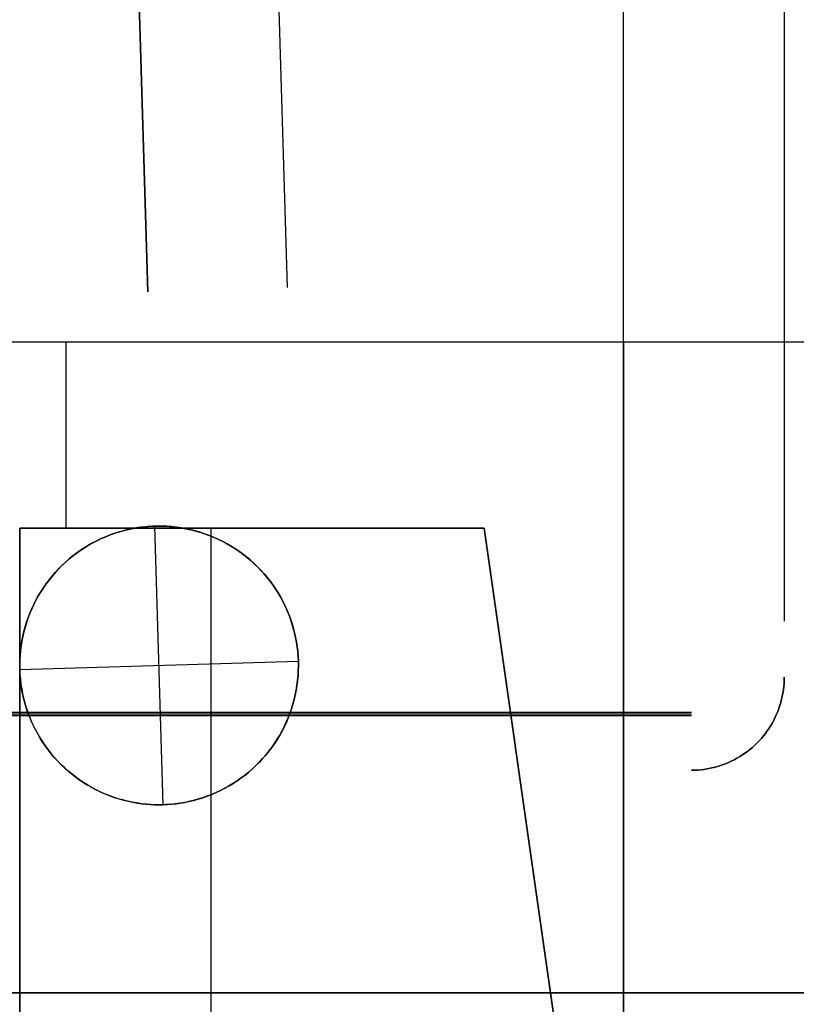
# Model space of a CAD drawing. Header units: millimetres. Extents: x -88 to 88, y -12 to 103.
# Tile 207 of 256: x -36.391 to -35.555, y 12.423 to 13.482. Entities that reach past the tile are written whole.
import ezdxf

# ---------------------------------------------------------------- set-up
doc = ezdxf.new("R2010")
doc.units = ezdxf.units.MM
doc.layers.add('Default', color=7, linetype='Continuous', true_color=0x000000)

msp = doc.modelspace()

# ---------------------------------------------------------------- linework, layer by layer
at = {"layer": 'Default', "color": 254, "true_color": 0xcad1ee, "extrusion": (1, 0, 0)}
for points in [[(17.535, -3.27), (12.7371, -3.3537)], [(17.5315, -3.07), (12.7336, -3.1538)], [(12.8371, -3.352), (14.0769, -3.3304)], [(14.0734, -3.1304), (12.8336, -3.152)], [(13.4552, -3.3412), (13.4552, -3.1412)], [(12.9352, -4.47), (12.9352, -3.87)], [(12.9374, -3.8724), (12.9374, -4.47)], [(12.9352, -3.87), (12.9352, -4.47)], [(12.9352, -4.47), (12.9352, -3.87)], [(12.8371, -3.352), (12.8336, -3.152)], [(12.8336, -3.152), (12.8371, -3.352)], [(12.7919, -3.8724), (12.7919, -4.47)], [(12.7874, -3.8724), (12.7874, -4.47)], [(12.7829, -4.47), (12.7829, -3.8724)], [(12.7874, -3.8724), (12.7874, -4.47)], [(12.7336, -3.1538), (12.7371, -3.3537)], [(12.7336, -3.1538), (12.7371, -3.3537)], [(12.6374, -3.8724), (12.6374, -4.47)], [(12.4352, -3.07), (12.4352, -3.27)]]:
    msp.add_lwpolyline(points, dxfattribs=at)
at = {"layer": 'Default', "color": 254, "true_color": 0xcad1ee}
for points in [[(-36.2533, 13.1897), (-36.3791, 17.3829)], [(-36.2533, 13.1897), (-36.3791, 17.3829)], [(-36.3791, 17.3829), (-36.2533, 13.1897)], [(-36.3791, 17.3829), (-36.2533, 13.1897)], [(-36.2292, 17.3874), (-36.1033, 13.1942)], [(-35.7412, 10.397), (-35.7412, 17.2352)], [(-35.5682, 14.0753), (-35.5682, 12.8351)], [(-35.4912, 13.1352), (-37.4912, 13.1352)], [(-35.4912, 13.1352), (-37.4912, 13.1352)], [(-35.4912, 13.1352), (-37.1912, 13.1352)], [(-36.3412, 12.9352), (-36.3412, 13.1352)], [(-35.7412, 13.1352), (-35.7412, 6.6352)], [(-36.2457, 12.9374), (-36.2508, 12.9371), (-36.2559, 12.9367), (-36.261, 12.9361), (-36.2661, 12.9354), (-36.2711, 12.9344), (-36.2761, 12.9333), (-36.281, 12.932), (-36.286, 12.9306), (-36.2908, 12.929), (-36.2956, 12.9272), (-36.3004, 12.9253), (-36.305, 12.9232), (-36.3096, 12.9209), (-36.3142, 12.9185), (-36.3186, 12.9159), (-36.3229, 12.9132), (-36.3272, 12.9103), (-36.3313, 12.9073), (-36.3354, 12.9042), (-36.3393, 12.9009), (-36.3431, 12.8975), (-36.3468, 12.8939), (-36.3504, 12.8903), (-36.3538, 12.8865), (-36.3571, 12.8826), (-36.3603, 12.8786), (-36.3634, 12.8744), (-36.3663, 12.8702), (-36.369, 12.8659), (-36.3716, 12.8615), (-36.3741, 12.857), (-36.3764, 12.8524), (-36.3785, 12.8478), (-36.3805, 12.843), (-36.3823, 12.8383), (-36.384, 12.8334), (-36.3854, 12.8285), (-36.3868, 12.8236), (-36.3879, 12.8186), (-36.3889, 12.8135), (-36.3897, 12.8085), (-36.3903, 12.8034), (-36.3908, 12.7983), (-36.3911, 12.7932), (-36.3912, 12.7881), (-36.3911, 12.7829)], [(-36.0912, 12.7919), (-36.0915, 12.7971), (-36.0919, 12.8023), (-36.0925, 12.8074), (-36.0933, 12.8125), (-36.0942, 12.8176), (-36.0954, 12.8227), (-36.0967, 12.8277), (-36.0982, 12.8327), (-36.0998, 12.8376), (-36.1016, 12.8424), (-36.1036, 12.8472), (-36.1057, 12.8519), (-36.108, 12.8565), (-36.1105, 12.8611), (-36.1131, 12.8656), (-36.1159, 12.8699), (-36.1188, 12.8742), (-36.1219, 12.8784), (-36.1251, 12.8824), (-36.1285, 12.8864), (-36.1319, 12.8902), (-36.1355, 12.8939), (-36.1393, 12.8975), (-36.1431, 12.901), (-36.1471, 12.9043), (-36.1512, 12.9075), (-36.1554, 12.9105), (-36.1597, 12.9134), (-36.1641, 12.9161), (-36.1686, 12.9187), (-36.1732, 12.9211), (-36.1778, 12.9234), (-36.1826, 12.9255), (-36.1874, 12.9274), (-36.1922, 12.9292), (-36.1971, 12.9308), (-36.2021, 12.9323), (-36.2071, 12.9335), (-36.2122, 12.9346), (-36.2173, 12.9355), (-36.2224, 12.9363), (-36.2276, 12.9368), (-36.2327, 12.9372), (-36.2379, 12.9374), (-36.2431, 12.9374), (-36.2483, 12.9373), (-36.2534, 12.9369), (-36.2586, 12.9364), (-36.2637, 12.9357), (-36.2688, 12.9349), (-36.2739, 12.9338), (-36.2789, 12.9326), (-36.2839, 12.9312), (-36.2889, 12.9297), (-36.2937, 12.9279), (-36.2986, 12.926), (-36.3033, 12.924), (-36.308, 12.9217), (-36.3126, 12.9194), (-36.3171, 12.9168), (-36.3215, 12.9141), (-36.3258, 12.9113), (-36.3301, 12.9083), (-36.3342, 12.9051), (-36.3382, 12.9019), (-36.3421, 12.8984), (-36.3458, 12.8949), (-36.3495, 12.8912), (-36.353, 12.8874), (-36.3564, 12.8835), (-36.3596, 12.8795), (-36.3627, 12.8753), (-36.3657, 12.8711), (-36.3685, 12.8667), (-36.3712, 12.8623), (-36.3737, 12.8577), (-36.376, 12.8531), (-36.3782, 12.8484), (-36.3802, 12.8437), (-36.3821, 12.8388), (-36.3838, 12.8339), (-36.3853, 12.829), (-36.3867, 12.824), (-36.3878, 12.8189), (-36.3888, 12.8139), (-36.3897, 12.8088), (-36.3903, 12.8036), (-36.3908, 12.7985), (-36.3911, 12.7933), (-36.3912, 12.7881), (-36.3911, 12.7829)], [(-36.3911, 12.7829), (-36.3912, 12.7881), (-36.3911, 12.7933), (-36.3908, 12.7985), (-36.3903, 12.8036), (-36.3897, 12.8088), (-36.3888, 12.8139), (-36.3878, 12.8189), (-36.3867, 12.824), (-36.3853, 12.829), (-36.3838, 12.8339), (-36.3821, 12.8388), (-36.3802, 12.8437), (-36.3782, 12.8484), (-36.376, 12.8531), (-36.3737, 12.8577), (-36.3712, 12.8623), (-36.3685, 12.8667), (-36.3657, 12.8711), (-36.3627, 12.8753), (-36.3596, 12.8795), (-36.3564, 12.8835), (-36.353, 12.8874), (-36.3495, 12.8912), (-36.3458, 12.8949), (-36.3421, 12.8984), (-36.3382, 12.9019), (-36.3342, 12.9051), (-36.3301, 12.9083), (-36.3258, 12.9113), (-36.3215, 12.9141), (-36.3171, 12.9168), (-36.3126, 12.9194), (-36.308, 12.9217), (-36.3033, 12.924), (-36.2986, 12.926), (-36.2937, 12.9279), (-36.2889, 12.9297), (-36.2839, 12.9312), (-36.2789, 12.9326), (-36.2739, 12.9338), (-36.2688, 12.9349), (-36.2637, 12.9357), (-36.2586, 12.9364), (-36.2534, 12.9369), (-36.2483, 12.9373), (-36.2431, 12.9374), (-36.2379, 12.9374), (-36.2327, 12.9372), (-36.2276, 12.9368), (-36.2224, 12.9363), (-36.2173, 12.9355), (-36.2122, 12.9346), (-36.2071, 12.9335), (-36.2021, 12.9323), (-36.1971, 12.9308), (-36.1922, 12.9292), (-36.1874, 12.9274), (-36.1826, 12.9255), (-36.1778, 12.9234), (-36.1732, 12.9211), (-36.1686, 12.9187), (-36.1641, 12.9161), (-36.1597, 12.9134), (-36.1554, 12.9105), (-36.1512, 12.9075), (-36.1471, 12.9043), (-36.1431, 12.901), (-36.1393, 12.8975), (-36.1355, 12.8939), (-36.1319, 12.8902), (-36.1285, 12.8864), (-36.1251, 12.8824), (-36.1219, 12.8784), (-36.1188, 12.8742), (-36.1159, 12.8699), (-36.1131, 12.8656), (-36.1105, 12.8611), (-36.108, 12.8565), (-36.1057, 12.8519), (-36.1036, 12.8472), (-36.1016, 12.8424), (-36.0998, 12.8376), (-36.0982, 12.8327), (-36.0967, 12.8277), (-36.0954, 12.8227), (-36.0942, 12.8176), (-36.0933, 12.8125), (-36.0925, 12.8074), (-36.0919, 12.8023), (-36.0915, 12.7971), (-36.0912, 12.7919)], [(-36.3912, 12.9352), (-35.8912, 12.9352)], [(-35.8912, 12.9352), (-36.3912, 12.9352)], [(-36.3912, 11.7852), (-36.3912, 12.9352)], [(-36.3912, 12.9352), (-36.3912, 11.7852)], [(-35.8912, 12.9352), (-36.3912, 12.9352)], [(-36.3912, 12.9352), (-36.3912, 11.7852)], [(-36.2457, 12.9374), (-36.2406, 12.9374), (-36.2354, 12.9373), (-36.2303, 12.937), (-36.2252, 12.9366), (-36.2201, 12.936), (-36.2151, 12.9351), (-36.2101, 12.9342), (-36.2051, 12.933), (-36.2001, 12.9317), (-36.1952, 12.9302), (-36.1904, 12.9286), (-36.1856, 12.9268), (-36.1808, 12.9248), (-36.1762, 12.9226), (-36.1716, 12.9203), (-36.1671, 12.9179), (-36.1627, 12.9153), (-36.1584, 12.9125), (-36.1542, 12.9096), (-36.15, 12.9066), (-36.146, 12.9034), (-36.1421, 12.9001), (-36.1383, 12.8966), (-36.1347, 12.8931), (-36.1311, 12.8894), (-36.1277, 12.8855), (-36.1244, 12.8816), (-36.1213, 12.8776), (-36.1183, 12.8734), (-36.1154, 12.8692), (-36.1127, 12.8648), (-36.1101, 12.8604), (-36.1077, 12.8559), (-36.1055, 12.8513), (-36.1033, 12.8466), (-36.1014, 12.8419), (-36.0996, 12.8371), (-36.098, 12.8322), (-36.0966, 12.8273), (-36.0953, 12.8223), (-36.0942, 12.8173), (-36.0933, 12.8123), (-36.0925, 12.8072), (-36.0919, 12.8022), (-36.0915, 12.7971), (-36.0912, 12.7919)], [(-36.2367, 12.6375), (-36.2457, 12.9374)], [(-36.1853, 12.9352), (-36.1853, 11.1548)], [(-35.8912, 12.9352), (-35.6912, 11.5352)], [(-35.6912, 11.5352), (-35.8912, 12.9352)], [(-35.8912, 12.9352), (-35.6912, 11.5352)], [(-36.0912, 12.7919), (-36.0912, 12.7868), (-36.0913, 12.7816), (-36.0916, 12.7764), (-36.0921, 12.7713), (-36.0927, 12.7661), (-36.0935, 12.761), (-36.0945, 12.7559), (-36.0957, 12.7509), (-36.097, 12.7459), (-36.0986, 12.7409), (-36.1003, 12.736), (-36.1021, 12.7312), (-36.1041, 12.7264), (-36.1063, 12.7217), (-36.1087, 12.7171), (-36.1112, 12.7126), (-36.1138, 12.7082), (-36.1167, 12.7038), (-36.1196, 12.6996), (-36.1227, 12.6954), (-36.126, 12.6914), (-36.1294, 12.6875), (-36.1329, 12.6837), (-36.1365, 12.68), (-36.1403, 12.6764), (-36.1442, 12.673), (-36.1482, 12.6697), (-36.1523, 12.6666), (-36.1565, 12.6636), (-36.1609, 12.6608), (-36.1653, 12.6581), (-36.1698, 12.6555), (-36.1744, 12.6531), (-36.1791, 12.6509), (-36.1838, 12.6488), (-36.1886, 12.6469), (-36.1935, 12.6452), (-36.1984, 12.6437), (-36.2034, 12.6423), (-36.2085, 12.641), (-36.2135, 12.64), (-36.2186, 12.6391), (-36.2238, 12.6385), (-36.2289, 12.6379), (-36.2341, 12.6376), (-36.2393, 12.6375), (-36.2444, 12.6375), (-36.2496, 12.6377), (-36.2548, 12.6381), (-36.2599, 12.6386), (-36.2651, 12.6394), (-36.2702, 12.6403), (-36.2752, 12.6414), (-36.2802, 12.6426), (-36.2852, 12.644), (-36.2901, 12.6457), (-36.295, 12.6474), (-36.2998, 12.6494), (-36.3045, 12.6515), (-36.3092, 12.6537), (-36.3138, 12.6562), (-36.3182, 12.6588), (-36.3226, 12.6615), (-36.3269, 12.6644), (-36.3311, 12.6674), (-36.3352, 12.6706), (-36.3392, 12.6739), (-36.3431, 12.6774), (-36.3468, 12.6809), (-36.3504, 12.6846), (-36.3539, 12.6885), (-36.3573, 12.6924), (-36.3605, 12.6965), (-36.3635, 12.7007), (-36.3665, 12.7049), (-36.3692, 12.7093), (-36.3718, 12.7138), (-36.3743, 12.7183), (-36.3766, 12.723), (-36.3788, 12.7277), (-36.3807, 12.7325), (-36.3826, 12.7373), (-36.3842, 12.7422), (-36.3857, 12.7472), (-36.387, 12.7522), (-36.3881, 12.7573), (-36.3891, 12.7623), (-36.3898, 12.7675), (-36.3904, 12.7726), (-36.3909, 12.7778), (-36.3911, 12.7829)], [(-36.3911, 12.7829), (-36.0912, 12.7919)], [(-36.0912, 12.7919), (-36.0912, 12.7868), (-36.0913, 12.7816), (-36.0916, 12.7764), (-36.0921, 12.7713), (-36.0927, 12.7661), (-36.0935, 12.761), (-36.0945, 12.7559), (-36.0957, 12.7509), (-36.097, 12.7459), (-36.0986, 12.7409), (-36.1003, 12.736), (-36.1021, 12.7312), (-36.1041, 12.7264), (-36.1063, 12.7217), (-36.1087, 12.7171), (-36.1112, 12.7126), (-36.1138, 12.7082), (-36.1167, 12.7038), (-36.1196, 12.6996), (-36.1227, 12.6954), (-36.126, 12.6914), (-36.1294, 12.6875), (-36.1329, 12.6837), (-36.1365, 12.68), (-36.1403, 12.6764), (-36.1442, 12.673), (-36.1482, 12.6697), (-36.1523, 12.6666), (-36.1565, 12.6636), (-36.1609, 12.6608), (-36.1653, 12.6581), (-36.1698, 12.6555), (-36.1744, 12.6531), (-36.1791, 12.6509), (-36.1838, 12.6488), (-36.1886, 12.6469), (-36.1935, 12.6452), (-36.1984, 12.6437), (-36.2034, 12.6423), (-36.2085, 12.641), (-36.2135, 12.64), (-36.2186, 12.6391), (-36.2238, 12.6385), (-36.2289, 12.6379), (-36.2341, 12.6376), (-36.2393, 12.6375), (-36.2444, 12.6375), (-36.2496, 12.6377), (-36.2548, 12.6381), (-36.2599, 12.6386), (-36.2651, 12.6394), (-36.2702, 12.6403), (-36.2752, 12.6414), (-36.2802, 12.6426), (-36.2852, 12.644), (-36.2901, 12.6457), (-36.295, 12.6474), (-36.2998, 12.6494), (-36.3045, 12.6515), (-36.3092, 12.6537), (-36.3138, 12.6562), (-36.3182, 12.6588), (-36.3226, 12.6615), (-36.3269, 12.6644), (-36.3311, 12.6674), (-36.3352, 12.6706), (-36.3392, 12.6739), (-36.3431, 12.6774), (-36.3468, 12.6809), (-36.3504, 12.6846), (-36.3539, 12.6885), (-36.3573, 12.6924), (-36.3605, 12.6965), (-36.3635, 12.7007), (-36.3665, 12.7049), (-36.3692, 12.7093), (-36.3718, 12.7138), (-36.3743, 12.7183), (-36.3766, 12.723), (-36.3788, 12.7277), (-36.3807, 12.7325), (-36.3826, 12.7373), (-36.3842, 12.7422), (-36.3857, 12.7472), (-36.387, 12.7522), (-36.3881, 12.7573), (-36.3891, 12.7623), (-36.3898, 12.7675), (-36.3904, 12.7726), (-36.3909, 12.7778), (-36.3911, 12.7829)], [(-36.2093, 12.6409), (-36.2042, 12.6421), (-36.1992, 12.6434), (-36.1942, 12.645), (-36.1893, 12.6467), (-36.1845, 12.6486), (-36.1797, 12.6506), (-36.175, 12.6528), (-36.1704, 12.6552), (-36.1658, 12.6577), (-36.1614, 12.6604), (-36.157, 12.6633), (-36.1528, 12.6663), (-36.1486, 12.6694), (-36.1446, 12.6727), (-36.1407, 12.6761), (-36.1369, 12.6796), (-36.1332, 12.6833), (-36.1297, 12.6871), (-36.1263, 12.691), (-36.123, 12.6951), (-36.1198, 12.6992), (-36.1169, 12.7035), (-36.114, 12.7079), (-36.1113, 12.7123), (-36.1088, 12.7169), (-36.1065, 12.7215), (-36.1043, 12.7262), (-36.1022, 12.731), (-36.1003, 12.7358), (-36.0986, 12.7407), (-36.0971, 12.7457), (-36.0957, 12.7507), (-36.0946, 12.7558), (-36.0935, 12.7609), (-36.0927, 12.766), (-36.0921, 12.7712), (-36.0916, 12.7764), (-36.0913, 12.7815), (-36.0912, 12.7867), (-36.0912, 12.7919)], [(-36.0912, 12.7919), (-36.0912, 12.7867), (-36.0913, 12.7815), (-36.0916, 12.7764), (-36.0921, 12.7712), (-36.0927, 12.766), (-36.0935, 12.7609), (-36.0946, 12.7558), (-36.0957, 12.7507), (-36.0971, 12.7457), (-36.0986, 12.7407), (-36.1003, 12.7358), (-36.1022, 12.731), (-36.1043, 12.7262), (-36.1065, 12.7215), (-36.1088, 12.7169), (-36.1113, 12.7123), (-36.114, 12.7079), (-36.1169, 12.7035), (-36.1198, 12.6992), (-36.123, 12.6951), (-36.1263, 12.691), (-36.1297, 12.6871), (-36.1332, 12.6833), (-36.1369, 12.6796), (-36.1407, 12.6761), (-36.1446, 12.6727), (-36.1486, 12.6694), (-36.1528, 12.6663), (-36.157, 12.6633), (-36.1614, 12.6604), (-36.1658, 12.6577), (-36.1704, 12.6552), (-36.175, 12.6528), (-36.1797, 12.6506), (-36.1845, 12.6486), (-36.1893, 12.6467), (-36.1942, 12.645), (-36.1992, 12.6434), (-36.2042, 12.6421), (-36.2093, 12.6409)], [(-36.3911, 12.7829), (-36.3909, 12.7777), (-36.3904, 12.7726), (-36.3898, 12.7674), (-36.389, 12.7623), (-36.3881, 12.7571), (-36.3869, 12.7521), (-36.3856, 12.747), (-36.3841, 12.7421), (-36.3825, 12.7371), (-36.3807, 12.7323), (-36.3787, 12.7275), (-36.3765, 12.7227), (-36.3742, 12.7181), (-36.3717, 12.7135), (-36.3691, 12.709), (-36.3663, 12.7047), (-36.3633, 12.7004), (-36.3602, 12.6962), (-36.357, 12.6921), (-36.3536, 12.6882), (-36.3501, 12.6843), (-36.3465, 12.6806), (-36.3427, 12.677), (-36.3388, 12.6736), (-36.3348, 12.6703), (-36.3307, 12.6671), (-36.3265, 12.6641), (-36.3221, 12.6612), (-36.3177, 12.6584), (-36.3132, 12.6559), (-36.3086, 12.6534), (-36.3039, 12.6512), (-36.2992, 12.6491), (-36.2943, 12.6472), (-36.2894, 12.6454), (-36.2845, 12.6438), (-36.2795, 12.6424), (-36.2744, 12.6412), (-36.2693, 12.6401), (-36.2642, 12.6392)], [(-36.9682, 12.7371), (-35.6682, 12.7371)], [(-36.9682, 12.7353), (-35.6682, 12.7353)], [(-36.9682, 12.7336), (-35.6682, 12.7336)], [(-36.2642, 12.6392), (-36.2597, 12.6386), (-36.2551, 12.6381), (-36.2505, 12.6377), (-36.2459, 12.6375), (-36.2413, 12.6374), (-36.2367, 12.6375)], [(-36.2615, 12.6388), (-36.2642, 12.6392)], [(-36.2367, 12.6375), (-36.2321, 12.6377), (-36.2275, 12.6381), (-36.2229, 12.6386), (-36.2183, 12.6392), (-36.2138, 12.64), (-36.2093, 12.6409)], [(-35.3682, 12.4352), (-37.2682, 12.4352)], [(-35.3682, 12.4352), (-37.2682, 12.4352)], [(-37.2682, 12.4352), (-35.3682, 12.4352)]]:
    msp.add_lwpolyline(points, dxfattribs=at)
at = {"layer": 'Default', "color": 254, "true_color": 0xcad1ee, "extrusion": (-0.03, 0.99955, 1.65808e-15)}
msp.add_lwpolyline([(35.8687, -3.3225), (35.8738, -3.3236), (35.8789, -3.3248), (35.8839, -3.3262), (35.8889, -3.3278), (35.8938, -3.3295), (35.8987, -3.3314), (35.9035, -3.3335), (35.9082, -3.3358), (35.9128, -3.3382), (35.9174, -3.3407), (35.9218, -3.3435), (35.9262, -3.3463), (35.9304, -3.3494), (35.9345, -3.3526), (35.9386, -3.3559), (35.9425, -3.3593), (35.9463, -3.3629), (35.9499, -3.3666), (35.9535, -3.3705), (35.9569, -3.3744), (35.9601, -3.3785), (35.9632, -3.3827), (35.9662, -3.387), (35.969, -3.3914), (35.9717, -3.3959), (35.9742, -3.4005), (35.9765, -3.4051), (35.9787, -3.4099), (35.9807, -3.4147), (35.9825, -3.4196), (35.9842, -3.4245), (35.9857, -3.4295), (35.987, -3.4346), (35.9881, -3.4397), (35.9891, -3.4448), (35.9899, -3.45), (35.9905, -3.4551), (35.9909, -3.4603), (35.9912, -3.4656), (35.9912, -3.4708), (35.9911, -3.476), (35.9908, -3.4812), (35.9903, -3.4864), (35.9897, -3.4916), (35.9888, -3.4967), (35.9878, -3.5018), (35.9866, -3.5069), (35.9853, -3.512), (35.9837, -3.5169), (35.982, -3.5219), (35.9801, -3.5267), (35.978, -3.5315), (35.9758, -3.5362), (35.9734, -3.5409), (35.9709, -3.5454), (35.9682, -3.5499), (35.9653, -3.5543), (35.9623, -3.5585), (35.9592, -3.5627), (35.9559, -3.5667), (35.9524, -3.5707), (35.9489, -3.5745), (35.9452, -3.5782), (35.9413, -3.5817), (35.9374, -3.5851), (35.9333, -3.5884), (35.9292, -3.5915), (35.9249, -3.5945), (35.9205, -3.5974), (35.916, -3.6), (35.9115, -3.6026), (35.9068, -3.6049), (35.9021, -3.6071), (35.8973, -3.6091), (35.8924, -3.611), (35.8874, -3.6127), (35.8825, -3.6142), (35.8774, -3.6156), (35.8723, -3.6167), (35.8672, -3.6177), (35.862, -3.6185), (35.8569, -3.6192), (35.8517, -3.6196), (35.8465, -3.6199), (35.8412, -3.62)], dxfattribs=at)
at = {"layer": 'Default', "color": 254, "true_color": 0xcad1ee, "extrusion": (0.99955, 0.03, 3.363e-14)}
msp.add_lwpolyline([(13.8964, -3.8724), (13.8966, -3.8596), (13.8973, -3.8468), (13.8984, -3.8341), (13.8999, -3.8214), (13.9019, -3.8087), (13.9042, -3.7961), (13.9071, -3.7837), (13.9103, -3.7713), (13.914, -3.759), (13.918, -3.7469), (13.9225, -3.7349), (13.9274, -3.723), (13.9327, -3.7114), (13.9384, -3.6999), (13.9445, -3.6887), (13.951, -3.6776), (13.9578, -3.6668), (13.965, -3.6562), (13.9726, -3.6459), (13.9805, -3.6358), (13.9887, -3.626), (13.9973, -3.6165), (14.0062, -3.6073), (14.0154, -3.5984), (14.0249, -3.5898), (14.0347, -3.5816), (14.0448, -3.5737), (14.0551, -3.5661), (14.0657, -3.5589), (14.0765, -3.5521), (14.0876, -3.5456), (14.0988, -3.5395), (14.1103, -3.5338), (14.122, -3.5285), (14.1338, -3.5236), (14.1458, -3.5191), (14.1579, -3.5151), (14.1702, -3.5114), (14.1826, -3.5081), (14.1951, -3.5053), (14.2076, -3.5029), (14.2203, -3.501), (14.233, -3.4994), (14.2458, -3.4984), (14.2585, -3.4977), (14.2713, -3.4975)], dxfattribs=at)
at = {"layer": 'Default', "color": 254, "true_color": 0xcad1ee, "extrusion": (-0.03, 0.99955, 2.26677e-11)}
msp.add_lwpolyline([(35.8412, -3.32), (35.8458, -3.3201), (35.8504, -3.3203), (35.855, -3.3206), (35.8596, -3.3211), (35.8642, -3.3218), (35.8687, -3.3225)], dxfattribs=at)
at = {"layer": 'Default', "color": 254, "true_color": 0xcad1ee, "extrusion": (0.99955, 0.03, 2.03463e-14)}
msp.add_lwpolyline([(13.7215, -3.8724), (13.7218, -3.8536), (13.7227, -3.8349), (13.7243, -3.8162), (13.7266, -3.7975), (13.7295, -3.779), (13.733, -3.7605), (13.7371, -3.7422), (13.7418, -3.7241), (13.7472, -3.7061), (13.7532, -3.6883), (13.7598, -3.6707), (13.767, -3.6533), (13.7748, -3.6363), (13.7831, -3.6194), (13.792, -3.6029), (13.8015, -3.5867), (13.8115, -3.5708), (13.8221, -3.5553), (13.8332, -3.5402), (13.8448, -3.5254), (13.8569, -3.511), (13.8695, -3.4971), (13.8825, -3.4836), (13.896, -3.4705), (13.91, -3.458), (13.9243, -3.4459), (13.9391, -3.4343), (13.9542, -3.4232), (13.9698, -3.4126), (13.9856, -3.4026), (14.0018, -3.3931), (14.0184, -3.3842), (14.0352, -3.3758), (14.0523, -3.3681), (14.0696, -3.3609), (14.0872, -3.3543), (14.105, -3.3483), (14.123, -3.3429), (14.1411, -3.3382), (14.1595, -3.334), (14.1779, -3.3305), (14.1965, -3.3277), (14.2151, -3.3254), (14.2338, -3.3238), (14.2526, -3.3229), (14.2713, -3.3225)], dxfattribs=at)
at = {"layer": 'Default', "color": 254, "true_color": 0xcad1ee, "extrusion": (-0.03, 0.99955, -5.54761e-15)}
msp.add_lwpolyline([(35.8412, -3.62), (35.836, -3.6199), (35.8308, -3.6196), (35.8256, -3.6192), (35.8204, -3.6185), (35.8153, -3.6177), (35.8102, -3.6167), (35.8051, -3.6156), (35.8, -3.6142), (35.795, -3.6127), (35.7901, -3.611), (35.7852, -3.6091), (35.7804, -3.6071), (35.7757, -3.6049), (35.771, -3.6026), (35.7665, -3.6), (35.762, -3.5974), (35.7576, -3.5945), (35.7533, -3.5915), (35.7491, -3.5884), (35.7451, -3.5851), (35.7411, -3.5817), (35.7373, -3.5782), (35.7336, -3.5745), (35.73, -3.5707), (35.7266, -3.5667), (35.7233, -3.5627), (35.7202, -3.5585), (35.7172, -3.5543), (35.7143, -3.5499), (35.7116, -3.5454), (35.7091, -3.5409), (35.7067, -3.5362), (35.7044, -3.5315), (35.7024, -3.5267), (35.7005, -3.5219), (35.6988, -3.5169), (35.6972, -3.512), (35.6959, -3.5069), (35.6947, -3.5018), (35.6936, -3.4967), (35.6928, -3.4916), (35.6921, -3.4864), (35.6917, -3.4812), (35.6914, -3.476), (35.6912, -3.4708), (35.6913, -3.4656), (35.6916, -3.4603), (35.692, -3.4551), (35.6926, -3.45), (35.6934, -3.4448), (35.6943, -3.4397), (35.6955, -3.4346), (35.6968, -3.4295), (35.6983, -3.4245), (35.7, -3.4196), (35.7018, -3.4147), (35.7038, -3.4099), (35.706, -3.4051), (35.7083, -3.4005), (35.7108, -3.3959), (35.7135, -3.3914), (35.7163, -3.387), (35.7193, -3.3827), (35.7224, -3.3785), (35.7256, -3.3744), (35.729, -3.3705), (35.7325, -3.3666), (35.7362, -3.3629), (35.74, -3.3593), (35.7439, -3.3559), (35.7479, -3.3526), (35.7521, -3.3494), (35.7563, -3.3463), (35.7607, -3.3435), (35.7651, -3.3407), (35.7697, -3.3382), (35.7743, -3.3358), (35.779, -3.3335), (35.7838, -3.3314), (35.7887, -3.3295), (35.7936, -3.3278), (35.7985, -3.3262), (35.8036, -3.3248), (35.8086, -3.3236), (35.8138, -3.3225)], dxfattribs=at)
at = {"layer": 'Default', "color": 254, "true_color": 0xcad1ee, "extrusion": (-0.03, 0.99955, 2.21402e-11)}
msp.add_lwpolyline([(35.8138, -3.3225), (35.8183, -3.3218), (35.8229, -3.3211), (35.8274, -3.3206), (35.832, -3.3203), (35.8366, -3.3201), (35.8412, -3.32)], dxfattribs=at)
at = {"layer": 'Default', "color": 254, "true_color": 0xcad1ee, "extrusion": (0.99955, 0.03, 8.11397e-16)}
msp.add_lwpolyline([(13.7189, -3.8724), (13.7192, -3.8536), (13.7202, -3.8347), (13.7218, -3.8159), (13.7241, -3.7972), (13.727, -3.7786), (13.7305, -3.76), (13.7346, -3.7416), (13.7394, -3.7234), (13.7448, -3.7053), (13.7508, -3.6874), (13.7574, -3.6698), (13.7647, -3.6523), (13.7725, -3.6352), (13.7809, -3.6183), (13.7898, -3.6017), (13.7993, -3.5854), (13.8094, -3.5694), (13.82, -3.5539), (13.8312, -3.5386), (13.8428, -3.5238), (13.855, -3.5094), (13.8676, -3.4954), (13.8807, -3.4818), (13.8943, -3.4687), (13.9083, -3.4561), (13.9227, -3.4439), (13.9375, -3.4322), (13.9528, -3.4211), (13.9684, -3.4105), (13.9843, -3.4004), (14.0006, -3.3909), (14.0172, -3.3819), (14.0341, -3.3735), (14.0513, -3.3657), (14.0687, -3.3585), (14.0863, -3.3519), (14.1042, -3.3459), (14.1223, -3.3405), (14.1405, -3.3357), (14.1589, -3.3316), (14.1775, -3.328), (14.1961, -3.3251), (14.2148, -3.3229), (14.2336, -3.3213), (14.2525, -3.3203), (14.2713, -3.32)], dxfattribs=at)
at = {"layer": 'Default', "color": 254, "true_color": 0xcad1ee, "extrusion": (0.99955, 0.03, 4.18602e-15)}
msp.add_lwpolyline([(14.2713, -3.62), (14.2627, -3.6201), (14.2541, -3.6206), (14.2455, -3.6213), (14.237, -3.6224), (14.2285, -3.6237), (14.22, -3.6253), (14.2116, -3.6272), (14.2032, -3.6294), (14.195, -3.6318), (14.1868, -3.6346), (14.1787, -3.6376), (14.1708, -3.6409), (14.1629, -3.6445), (14.1552, -3.6483), (14.1476, -3.6524), (14.1402, -3.6567), (14.1329, -3.6614), (14.1258, -3.6662), (14.1188, -3.6713), (14.112, -3.6766), (14.1054, -3.6822), (14.099, -3.6879), (14.0929, -3.6939), (14.0869, -3.7001), (14.0811, -3.7065), (14.0755, -3.7131), (14.0702, -3.7199), (14.0651, -3.7269), (14.0603, -3.734), (14.0557, -3.7413), (14.0513, -3.7487), (14.0472, -3.7563), (14.0434, -3.764), (14.0398, -3.7719), (14.0365, -3.7798), (14.0335, -3.7879), (14.0307, -3.7961), (14.0283, -3.8043), (14.0261, -3.8127), (14.0242, -3.8211), (14.0226, -3.8295), (14.0213, -3.8381), (14.0202, -3.8466), (14.0195, -3.8552), (14.0191, -3.8638), (14.0189, -3.8724)], dxfattribs=at)
at = {"layer": 'Default', "color": 254, "true_color": 0xcad1ee, "extrusion": (0.99955, 0.03, 7.73374e-15)}
msp.add_lwpolyline([(13.7215, -3.8724), (13.7218, -3.8536), (13.7227, -3.8349), (13.7243, -3.8162), (13.7266, -3.7975), (13.7295, -3.779), (13.733, -3.7605), (13.7371, -3.7422), (13.7418, -3.7241), (13.7472, -3.7061), (13.7532, -3.6883), (13.7598, -3.6707), (13.767, -3.6533), (13.7748, -3.6363), (13.7831, -3.6194), (13.792, -3.6029), (13.8015, -3.5867), (13.8115, -3.5708), (13.8221, -3.5553), (13.8332, -3.5402), (13.8448, -3.5254), (13.8569, -3.511), (13.8695, -3.4971), (13.8825, -3.4836), (13.896, -3.4705), (13.91, -3.458), (13.9243, -3.4459), (13.9391, -3.4343), (13.9542, -3.4232), (13.9698, -3.4126), (13.9856, -3.4026), (14.0018, -3.3931), (14.0184, -3.3842), (14.0352, -3.3758), (14.0523, -3.3681), (14.0696, -3.3609), (14.0872, -3.3543), (14.105, -3.3483), (14.123, -3.3429), (14.1411, -3.3382), (14.1595, -3.334), (14.1779, -3.3305), (14.1965, -3.3277), (14.2151, -3.3254), (14.2338, -3.3238), (14.2526, -3.3229), (14.2713, -3.3225)], dxfattribs=at)
at = {"layer": 'Default', "color": 254, "true_color": 0xcad1ee, "extrusion": (0.99955, 0.03, 3.31421e-14)}
msp.add_lwpolyline([(13.8964, -3.8724), (13.8966, -3.8596), (13.8973, -3.8468), (13.8984, -3.8341), (13.8999, -3.8214), (13.9019, -3.8087), (13.9042, -3.7961), (13.9071, -3.7837), (13.9103, -3.7713), (13.914, -3.759), (13.918, -3.7469), (13.9225, -3.7349), (13.9274, -3.723), (13.9327, -3.7114), (13.9384, -3.6999), (13.9445, -3.6887), (13.951, -3.6776), (13.9578, -3.6668), (13.965, -3.6562), (13.9726, -3.6459), (13.9805, -3.6358), (13.9887, -3.626), (13.9973, -3.6165), (14.0062, -3.6073), (14.0154, -3.5984), (14.0249, -3.5898), (14.0347, -3.5816), (14.0448, -3.5737), (14.0551, -3.5661), (14.0657, -3.5589), (14.0765, -3.5521), (14.0876, -3.5456), (14.0988, -3.5395), (14.1103, -3.5338), (14.122, -3.5285), (14.1338, -3.5236), (14.1458, -3.5191), (14.1579, -3.5151), (14.1702, -3.5114), (14.1826, -3.5081), (14.1951, -3.5053), (14.2076, -3.5029), (14.2203, -3.501), (14.233, -3.4994), (14.2458, -3.4984), (14.2585, -3.4977), (14.2713, -3.4975)], dxfattribs=at)
at = {"layer": 'Default', "color": 254, "true_color": 0xcad1ee, "extrusion": (-5.98602e-13, -0.017452, 0.999848)}
msp.add_lwpolyline([(-35.6682, 12.6766), (-35.6648, 12.6767), (-35.6614, 12.6768), (-35.658, 12.6771), (-35.6546, 12.6775), (-35.6512, 12.6781), (-35.6478, 12.6787), (-35.6445, 12.6794), (-35.6412, 12.6803), (-35.6379, 12.6813), (-35.6347, 12.6824), (-35.6315, 12.6836), (-35.6283, 12.6849), (-35.6252, 12.6863), (-35.6222, 12.6878), (-35.6192, 12.6894), (-35.6162, 12.6912), (-35.6133, 12.693), (-35.6105, 12.6949), (-35.6078, 12.6969), (-35.6051, 12.699), (-35.6025, 12.7012), (-35.5999, 12.7035), (-35.5975, 12.7059), (-35.5951, 12.7083), (-35.5928, 12.7109), (-35.5906, 12.7135), (-35.5885, 12.7162), (-35.5865, 12.7189), (-35.5846, 12.7218), (-35.5827, 12.7246), (-35.581, 12.7276), (-35.5794, 12.7306), (-35.5779, 12.7337), (-35.5765, 12.7368), (-35.5751, 12.7399), (-35.574, 12.7431), (-35.5729, 12.7463), (-35.5719, 12.7496), (-35.571, 12.7529), (-35.5703, 12.7563), (-35.5696, 12.7596), (-35.5691, 12.763), (-35.5687, 12.7664), (-35.5684, 12.7698), (-35.5682, 12.7732), (-35.5682, 12.7766)], dxfattribs=at)
at = {"layer": 'Default', "color": 254, "true_color": 0xcad1ee, "extrusion": (2.33988e-14, -0.017452, 0.999848)}
msp.add_lwpolyline([(-35.5682, 12.7766), (-35.5682, 12.7732), (-35.5684, 12.7698), (-35.5687, 12.7664), (-35.5691, 12.763), (-35.5696, 12.7596), (-35.5703, 12.7563), (-35.571, 12.7529), (-35.5719, 12.7496), (-35.5729, 12.7463), (-35.574, 12.7431), (-35.5751, 12.7399), (-35.5765, 12.7368), (-35.5779, 12.7337), (-35.5794, 12.7306), (-35.581, 12.7276), (-35.5827, 12.7246), (-35.5846, 12.7218), (-35.5865, 12.7189), (-35.5885, 12.7162), (-35.5906, 12.7135), (-35.5928, 12.7109), (-35.5951, 12.7083), (-35.5975, 12.7059), (-35.5999, 12.7035), (-35.6025, 12.7012), (-35.6051, 12.699), (-35.6078, 12.6969), (-35.6105, 12.6949), (-35.6133, 12.693), (-35.6162, 12.6912), (-35.6192, 12.6894), (-35.6222, 12.6878), (-35.6252, 12.6863), (-35.6283, 12.6849), (-35.6315, 12.6836), (-35.6347, 12.6824), (-35.6379, 12.6813), (-35.6412, 12.6803), (-35.6445, 12.6794), (-35.6478, 12.6787), (-35.6512, 12.6781), (-35.6546, 12.6775), (-35.658, 12.6771), (-35.6614, 12.6768), (-35.6648, 12.6767), (-35.6682, 12.6766)], dxfattribs=at)
at = {"layer": 'Default', "color": 254, "true_color": 0xcad1ee, "extrusion": (-7.71155e-13, -0.017452, 0.999848)}
msp.add_lwpolyline([(-35.5682, 12.7766), (-35.5682, 12.7732), (-35.5684, 12.7698), (-35.5687, 12.7664), (-35.5691, 12.763), (-35.5696, 12.7596), (-35.5703, 12.7563), (-35.571, 12.7529), (-35.5719, 12.7496), (-35.5729, 12.7463), (-35.574, 12.7431), (-35.5751, 12.7399), (-35.5765, 12.7368), (-35.5779, 12.7337), (-35.5794, 12.7306), (-35.581, 12.7276), (-35.5827, 12.7246), (-35.5846, 12.7218), (-35.5865, 12.7189), (-35.5885, 12.7162), (-35.5906, 12.7135), (-35.5928, 12.7109), (-35.5951, 12.7083), (-35.5975, 12.7059), (-35.5999, 12.7035), (-35.6025, 12.7012), (-35.6051, 12.699), (-35.6078, 12.6969), (-35.6105, 12.6949), (-35.6133, 12.693), (-35.6162, 12.6912), (-35.6192, 12.6894), (-35.6222, 12.6878), (-35.6252, 12.6863), (-35.6283, 12.6849), (-35.6315, 12.6836), (-35.6347, 12.6824), (-35.6379, 12.6813), (-35.6412, 12.6803), (-35.6445, 12.6794), (-35.6478, 12.6787), (-35.6512, 12.6781), (-35.6546, 12.6775), (-35.658, 12.6771), (-35.6614, 12.6768), (-35.6648, 12.6767), (-35.6682, 12.6766)], dxfattribs=at)

doc.saveas('drawing.dxf')
